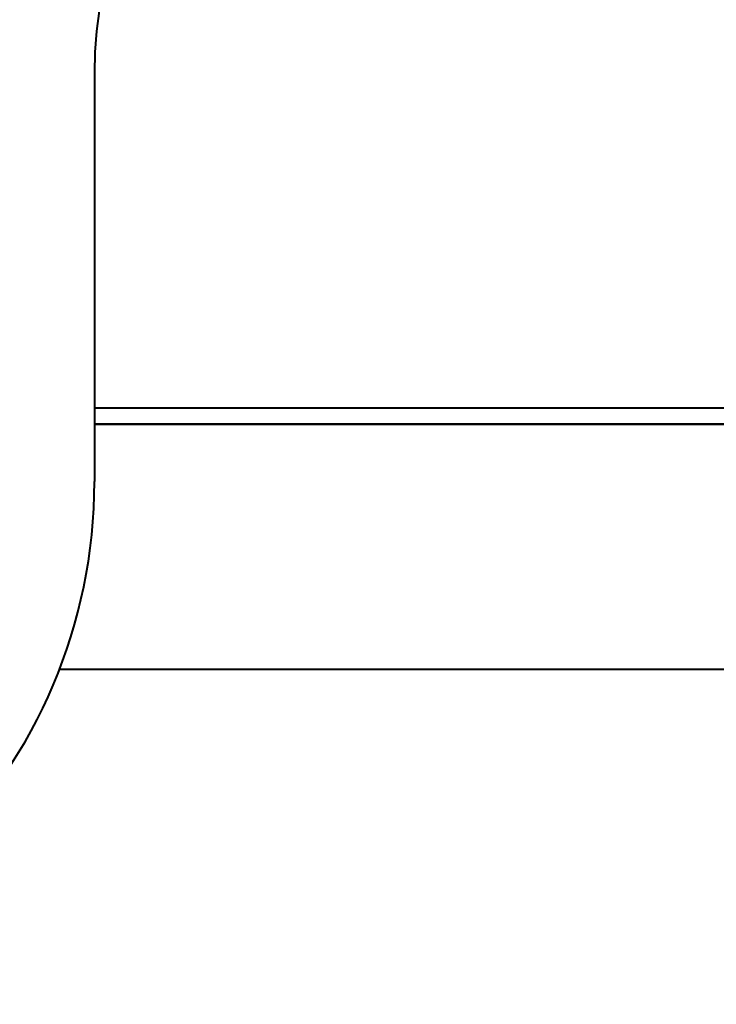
# Model space of a CAD drawing. Header units: millimetres. Extents: x -4428 to 3866, y -3426 to 3855.
# Tile 71 of 191: x -2798 to -2627, y 2896 to 3137. Entities that reach past the tile are written whole.
import ezdxf

# ---------------------------------------------------------------- set-up
doc = ezdxf.new("R2010")
doc.units = ezdxf.units.MM
doc.linetypes.add('K5LT_BASIC', pattern=[0])
doc.layers.add('Системный слой', color=7, linetype='Continuous')

# ---------------------------------------------------------------- blocks, each defined once
blk = doc.blocks.new('U0')
at = {"layer": 'Системный слой', "color": 150, "linetype": 'K5LT_BASIC', "lineweight": 40, "true_color": 0x0080ff}
for p, q in [((-2779.34, 3123.57), (-2779.34, 3023.57)), ((-2779.34, 3041.57), (-2580.34, 3041.57)), ((-2779.34, 3037.57), (-2581.67, 3037.57)), ((-2581.67, 3037.57), (-2779.34, 3037.57)), ((-2597.85, 2977.57), (-2787.89, 2977.57))]:
    blk.add_line(p, q, dxfattribs=at)
for centre, radius, start, end in [((-2679.34, 3123.57), 128, 0, 180), ((-2679.34, 3123.57), 100, 0, 180), ((-2907.34, 3023.57), 128, 270, 0)]:
    blk.add_arc(centre, radius, start, end, dxfattribs=at)

msp = doc.modelspace()

# ---------------------------------------------------------------- block references
at = {"layer": 'Системный слой'}
msp.add_blockref('U0', (0, 0), dxfattribs=at)

doc.saveas('drawing.dxf')
